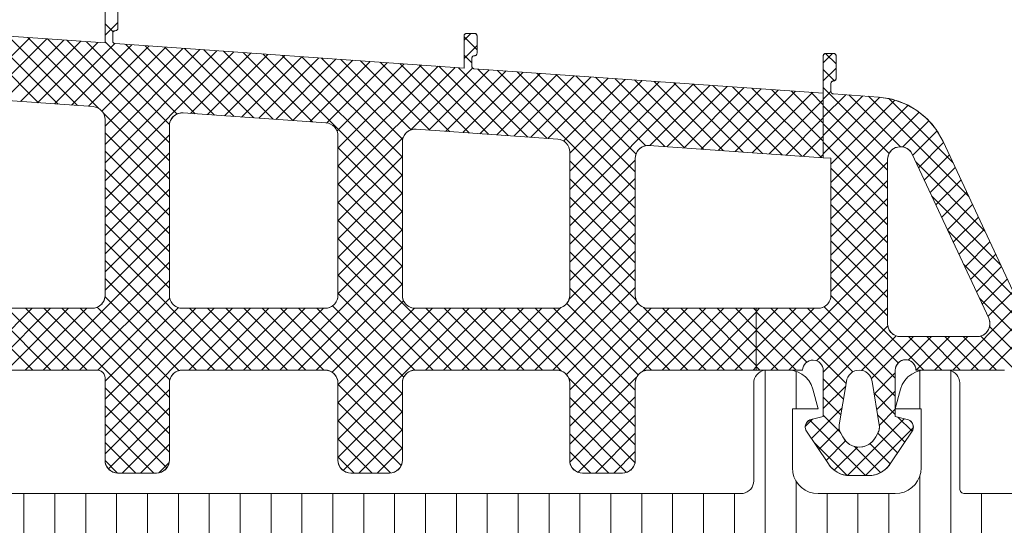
# Model space of a CAD drawing. Header units: metres. Extents: x 69 to 122.5, y -21.4 to -4.6.
# Tile 107 of 250: x 77.3626 to 77.4009, y -15.1731 to -15.1535. Entities that reach past the tile are written whole.
import ezdxf

# ---------------------------------------------------------------- set-up
doc = ezdxf.new("R2010")
doc.units = ezdxf.units.M
doc.header["$LTSCALE"] = 0.02
doc.layers.add('032_Metallarbeiten-Fenster', color=7, linetype='Continuous', lineweight=5)

msp = doc.modelspace()

# ---------------------------------------------------------------- linework, layer by layer
at = {"layer": '032_Metallarbeiten-Fenster', "color": 251, "linetype": 'Continuous', "lineweight": 9, "true_color": 0x555555}
for p, q in [((77.36595, -15.154108), (77.36645, -15.153608)), ((77.366266, -15.153977), (77.36595, -15.153661)), ((77.363365, -15.156733), (77.360671, -15.154039)), ((77.360683, -15.156546), (77.363026, -15.154203)), ((77.361344, -15.156592), (77.363687, -15.154249)), ((77.364125, -15.156786), (77.361431, -15.154092)), ((77.364886, -15.156839), (77.362191, -15.154145)), ((77.365708, -15.156955), (77.362951, -15.154198)), ((77.3799, -15.1543), (77.380166, -15.154034)), ((77.3804, -15.154676), (77.3799, -15.154176)), ((77.362005, -15.156638), (77.364348, -15.154296)), ((77.362666, -15.156684), (77.365008, -15.154342)), ((77.363327, -15.15673), (77.365669, -15.154388)), ((77.36845, -15.158989), (77.363712, -15.154251)), ((77.363988, -15.156777), (77.366331, -15.154433)), ((77.36845, -15.158282), (77.364472, -15.154304)), ((77.364649, -15.156823), (77.366991, -15.154481)), ((77.368454, -15.15758), (77.365232, -15.154358)), ((77.36531, -15.156869), (77.367652, -15.154527)), ((77.365829, -15.157057), (77.368313, -15.154573)), ((77.36875, -15.157169), (77.36595, -15.154368)), ((77.36595, -15.157643), (77.368974, -15.154619)), ((77.369447, -15.157158), (77.366753, -15.154464)), ((77.370208, -15.157212), (77.367513, -15.154517)), ((77.370968, -15.157265), (77.368273, -15.15457)), ((77.371728, -15.157318), (77.369034, -15.154623)), ((77.3799, -15.155007), (77.3804, -15.154507)), ((77.36595, -15.158351), (77.369635, -15.154665)), ((77.36595, -15.159058), (77.370296, -15.154712)), ((77.36595, -15.159765), (77.370956, -15.154758)), ((77.369275, -15.157146), (77.371617, -15.154804)), ((77.372488, -15.157371), (77.369794, -15.154677)), ((77.369936, -15.157193), (77.372278, -15.15485)), ((77.373249, -15.157424), (77.370554, -15.15473)), ((77.370597, -15.157239), (77.372939, -15.154896)), ((77.371258, -15.157285), (77.3736, -15.154943)), ((77.374009, -15.157477), (77.371314, -15.154783)), ((77.371919, -15.157331), (77.374261, -15.154989)), ((77.3775, -15.160261), (77.372075, -15.154836)), ((77.3775, -15.159554), (77.372835, -15.154889)), ((77.3775, -15.158847), (77.373595, -15.154942)), ((77.377511, -15.158151), (77.374355, -15.154996)), ((77.3802, -15.155183), (77.3799, -15.154883)), ((77.39385, -15.155175), (77.394209, -15.154815)), ((77.39435, -15.155225), (77.39394, -15.154816)), ((77.372579, -15.157377), (77.374922, -15.155035)), ((77.37324, -15.157424), (77.375583, -15.155081)), ((77.373901, -15.15747), (77.376244, -15.155128)), ((77.37456, -15.157518), (77.376904, -15.155174)), ((77.374962, -15.157824), (77.377565, -15.15522)), ((77.375, -15.158493), (77.378226, -15.155266)), ((77.375, -15.1592), (77.378887, -15.155312)), ((77.375, -15.159907), (77.379548, -15.155359)), ((77.377849, -15.157782), (77.375116, -15.155049)), ((77.37857, -15.157796), (77.375876, -15.155102)), ((77.379331, -15.15785), (77.376636, -15.155155)), ((77.380091, -15.157903), (77.377397, -15.155208)), ((77.377823, -15.157791), (77.380231, -15.155383)), ((77.380851, -15.157956), (77.378157, -15.155261)), ((77.381612, -15.158009), (77.378917, -15.155314)), ((77.382372, -15.158062), (77.379677, -15.155368)), ((77.39385, -15.155882), (77.39435, -15.155382)), ((77.378528, -15.157793), (77.38087, -15.155451)), ((77.379188, -15.15784), (77.381531, -15.155497)), ((77.379849, -15.157886), (77.382192, -15.155543)), ((77.383132, -15.158115), (77.380438, -15.155421)), ((77.38051, -15.157932), (77.382852, -15.15559)), ((77.381171, -15.157978), (77.383513, -15.155636)), ((77.38655, -15.160826), (77.381198, -15.155474)), ((77.381832, -15.158024), (77.384174, -15.155682)), ((77.38655, -15.160119), (77.381958, -15.155527)), ((77.382493, -15.158071), (77.384835, -15.155728)), ((77.38655, -15.159411), (77.382718, -15.15558)), ((77.383154, -15.158117), (77.385496, -15.155775)), ((77.386578, -15.158733), (77.383479, -15.155633)), ((77.386954, -15.158402), (77.384239, -15.155687)), ((77.387694, -15.158434), (77.384999, -15.15574)), ((77.39429, -15.155873), (77.39385, -15.155433)), ((77.38376, -15.158218), (77.386157, -15.155821)), ((77.384, -15.158685), (77.386818, -15.155867)), ((77.384, -15.159392), (77.387479, -15.155913)), ((77.384, -15.1601), (77.38814, -15.155959)), ((77.384, -15.160807), (77.388801, -15.156006)), ((77.388454, -15.158487), (77.385759, -15.155793)), ((77.389214, -15.158541), (77.38652, -15.155846)), ((77.387119, -15.158394), (77.389461, -15.156052)), ((77.389975, -15.158594), (77.38728, -15.155899)), ((77.38778, -15.15844), (77.390122, -15.156098)), ((77.390735, -15.158647), (77.38804, -15.155952)), ((77.388441, -15.158487), (77.390783, -15.156144)), ((77.391495, -15.1587), (77.388801, -15.156006)), ((77.392255, -15.158753), (77.389561, -15.156059)), ((77.393016, -15.158806), (77.390321, -15.156112)), ((77.396411, -15.158701), (77.39385, -15.15614)), ((77.389102, -15.158533), (77.391444, -15.15619)), ((77.389763, -15.158579), (77.392105, -15.156237)), ((77.390424, -15.158625), (77.392766, -15.156283)), ((77.393776, -15.15886), (77.391081, -15.156165)), ((77.391084, -15.158671), (77.393427, -15.156329)), ((77.39385, -15.158226), (77.391842, -15.156218)), ((77.39385, -15.157519), (77.392602, -15.156271)), ((77.39385, -15.156812), (77.393362, -15.156325)), ((77.39385, -15.156589), (77.39415, -15.156289)), ((77.39385, -15.157296), (77.394726, -15.15642)), ((77.39385, -15.158003), (77.395387, -15.156466)), ((77.39385, -15.15871), (77.396045, -15.156515)), ((77.396856, -15.158439), (77.394845, -15.156428)), ((77.399513, -15.160389), (77.395605, -15.156481)), ((77.391745, -15.158718), (77.39385, -15.156613)), ((77.39635, -15.159348), (77.39385, -15.156847)), ((77.39415, -15.159117), (77.396637, -15.15663)), ((77.39415, -15.159824), (77.397147, -15.156827)), ((77.398895, -15.159064), (77.396395, -15.156563)), ((77.36845, -15.159696), (77.365878, -15.157125)), ((77.39415, -15.160531), (77.39758, -15.157101)), ((77.392406, -15.158764), (77.39385, -15.157321)), ((77.39635, -15.160055), (77.39385, -15.157554)), ((77.396941, -15.158448), (77.397954, -15.157434)), ((77.36845, -15.160403), (77.36595, -15.157903)), ((77.36595, -15.160472), (77.36845, -15.157972)), ((77.393067, -15.15881), (77.39385, -15.158028)), ((77.397324, -15.158771), (77.398271, -15.157824)), ((77.375, -15.160614), (77.377534, -15.15808)), ((77.39635, -15.160762), (77.39385, -15.158261)), ((77.397549, -15.159253), (77.398527, -15.158275)), ((77.36845, -15.16111), (77.36595, -15.15861)), ((77.36595, -15.161179), (77.36845, -15.158679)), ((77.3775, -15.160968), (77.375, -15.158468)), ((77.375, -15.161321), (77.3775, -15.158821)), ((77.393728, -15.158856), (77.39385, -15.158735)), ((77.397774, -15.159736), (77.398752, -15.158757)), ((77.3775, -15.161675), (77.375, -15.159175)), ((77.384, -15.161514), (77.38655, -15.158964)), ((77.38655, -15.161533), (77.384, -15.158983)), ((77.39415, -15.161238), (77.39635, -15.159038)), ((77.400131, -15.161714), (77.397443, -15.159026)), ((77.36845, -15.161818), (77.36595, -15.159318)), ((77.36595, -15.161886), (77.36845, -15.159386)), ((77.375, -15.162028), (77.3775, -15.159528)), ((77.39635, -15.161469), (77.39415, -15.159269)), ((77.397999, -15.160218), (77.398977, -15.15924)), ((77.3775, -15.162382), (77.375, -15.159882)), ((77.384, -15.162221), (77.38655, -15.159671)), ((77.38655, -15.16224), (77.384, -15.15969)), ((77.39415, -15.161945), (77.39635, -15.159745)), ((77.39635, -15.162176), (77.39415, -15.159976)), ((77.398224, -15.1607), (77.399202, -15.159722)), ((77.36845, -15.162525), (77.36595, -15.160025)), ((77.36595, -15.162593), (77.36845, -15.160093)), ((77.375, -15.162736), (77.3775, -15.160236)), ((77.400749, -15.163039), (77.398061, -15.160351)), ((77.398449, -15.161182), (77.399427, -15.160204)), ((77.36845, -15.163232), (77.36595, -15.160732)), ((77.3775, -15.163089), (77.375, -15.160589)), ((77.384, -15.162928), (77.38655, -15.160378)), ((77.38655, -15.162947), (77.384, -15.160397)), ((77.39415, -15.162652), (77.39635, -15.160452)), ((77.39635, -15.162883), (77.39415, -15.160683)), ((77.398673, -15.161665), (77.399652, -15.160686)), ((77.36595, -15.1633), (77.36845, -15.1608)), ((77.375, -15.163443), (77.3775, -15.160943)), ((77.384, -15.163635), (77.38655, -15.161085)), ((77.38655, -15.163654), (77.384, -15.161104)), ((77.36845, -15.163939), (77.36595, -15.161439)), ((77.36595, -15.164007), (77.36845, -15.161507)), ((77.3775, -15.163796), (77.375, -15.161296)), ((77.39415, -15.163359), (77.39635, -15.161159)), ((77.39635, -15.16359), (77.39415, -15.16139)), ((77.398898, -15.162147), (77.399877, -15.161169)), ((77.375, -15.16415), (77.3775, -15.16165)), ((77.383973, -15.164369), (77.38655, -15.161792)), ((77.386584, -15.164396), (77.384, -15.161811)), ((77.39415, -15.164066), (77.39635, -15.161866)), ((77.401367, -15.164364), (77.398679, -15.161676)), ((77.399123, -15.162629), (77.400101, -15.161651)), ((77.363549, -15.167115), (77.36845, -15.162214)), ((77.370919, -15.167115), (77.36595, -15.162146)), ((77.380111, -15.167115), (77.375, -15.162004)), ((77.39635, -15.164297), (77.39415, -15.162097)), ((77.399348, -15.163111), (77.400326, -15.162133)), ((77.372741, -15.167115), (77.3775, -15.162357)), ((77.381934, -15.167115), (77.38655, -15.162499)), ((77.388596, -15.167115), (77.384, -15.162518)), ((77.391809, -15.167115), (77.39635, -15.162574)), ((77.399573, -15.163593), (77.400551, -15.162615)), ((77.364256, -15.167115), (77.36845, -15.162922)), ((77.370212, -15.167115), (77.36595, -15.162853)), ((77.379404, -15.167115), (77.375, -15.162711)), ((77.39635, -15.165004), (77.39415, -15.162804)), ((77.401984, -15.165689), (77.399297, -15.163001)), ((77.373448, -15.167115), (77.3775, -15.163064)), ((77.378697, -15.167115), (77.375, -15.163418)), ((77.382641, -15.167115), (77.38655, -15.163206)), ((77.387889, -15.167115), (77.384, -15.163225)), ((77.392516, -15.167115), (77.39635, -15.163281)), ((77.399798, -15.164076), (77.400776, -15.163097)), ((77.364963, -15.167115), (77.36845, -15.163629)), ((77.369505, -15.167115), (77.36595, -15.16356)), ((77.374155, -15.167115), (77.3775, -15.163771)), ((77.397754, -15.167115), (77.39415, -15.163511)), ((77.400023, -15.164558), (77.401001, -15.16358)), ((77.377991, -15.167116), (77.375, -15.164125)), ((77.383348, -15.167115), (77.38655, -15.163913)), ((77.387182, -15.167115), (77.384, -15.163932)), ((77.393584, -15.166754), (77.39635, -15.163988)), ((77.400248, -15.16504), (77.401226, -15.164062)), ((77.365668, -15.167117), (77.368462, -15.164323)), ((77.368817, -15.167135), (77.365945, -15.164263)), ((77.374778, -15.1672), (77.377549, -15.164428)), ((77.383878, -15.167292), (77.386653, -15.164517)), ((77.386662, -15.167302), (77.383887, -15.164527)), ((77.396765, -15.166834), (77.39415, -15.164218)), ((77.39888, -15.167115), (77.401451, -15.164544)), ((77.4043, -15.168711), (77.399915, -15.164326)), ((77.36125, -15.166586), (77.36312, -15.164715)), ((77.361428, -15.167115), (77.363828, -15.164715)), ((77.363848, -15.167115), (77.361448, -15.164715)), ((77.362135, -15.167115), (77.364535, -15.164715)), ((77.364555, -15.167115), (77.362155, -15.164715)), ((77.362842, -15.167115), (77.365242, -15.164715)), ((77.365262, -15.167115), (77.362862, -15.164715)), ((77.36845, -15.169596), (77.363569, -15.164715)), ((77.36845, -15.168889), (77.364276, -15.164715)), ((77.36845, -15.168181), (77.364983, -15.164715)), ((77.368467, -15.167492), (77.365648, -15.164673)), ((77.36595, -15.167543), (77.368802, -15.16469)), ((77.36595, -15.16825), (77.369484, -15.164715)), ((77.36595, -15.168957), (77.370192, -15.164715)), ((77.36595, -15.169664), (77.370899, -15.164715)), ((77.369206, -15.167115), (77.371606, -15.164715)), ((77.371626, -15.167115), (77.369226, -15.164715)), ((77.369913, -15.167115), (77.372313, -15.164715)), ((77.372333, -15.167115), (77.369933, -15.164715)), ((77.37062, -15.167115), (77.37302, -15.164715)), ((77.37304, -15.167115), (77.37064, -15.164715)), ((77.371327, -15.167115), (77.373727, -15.164715)), ((77.373747, -15.167115), (77.371347, -15.164715)), ((77.372034, -15.167115), (77.374434, -15.164715)), ((77.374454, -15.167115), (77.372054, -15.164715)), ((77.3775, -15.169453), (77.372761, -15.164715)), ((77.3775, -15.168746), (77.373468, -15.164715)), ((77.3775, -15.168039), (77.374176, -15.164715)), ((77.377556, -15.167389), (77.374789, -15.164621)), ((77.375, -15.167685), (77.377972, -15.164712)), ((77.375, -15.168392), (77.378677, -15.164715)), ((77.375, -15.1691), (77.379384, -15.164715)), ((77.375, -15.169807), (77.380091, -15.164715)), ((77.378398, -15.167115), (77.380798, -15.164715)), ((77.380818, -15.167115), (77.378418, -15.164715)), ((77.379105, -15.167115), (77.381505, -15.164715)), ((77.381525, -15.167115), (77.379125, -15.164715)), ((77.379812, -15.167115), (77.382212, -15.164715)), ((77.382232, -15.167115), (77.379832, -15.164715)), ((77.380519, -15.167115), (77.382919, -15.164715)), ((77.38294, -15.167115), (77.38054, -15.164715)), ((77.381227, -15.167115), (77.383653, -15.164689)), ((77.383682, -15.167151), (77.381247, -15.164715)), ((77.38655, -15.169311), (77.381954, -15.164715)), ((77.38655, -15.168604), (77.382661, -15.164715)), ((77.38655, -15.167897), (77.383368, -15.164715)), ((77.384, -15.167878), (77.387162, -15.164715)), ((77.384, -15.168585), (77.387869, -15.164715)), ((77.384, -15.169292), (77.388576, -15.164715)), ((77.386831, -15.167168), (77.389283, -15.164715)), ((77.389303, -15.167115), (77.386869, -15.16468)), ((77.38759, -15.167115), (77.38999, -15.164715)), ((77.390011, -15.167115), (77.387611, -15.164715)), ((77.388298, -15.167115), (77.390698, -15.164715)), ((77.390718, -15.167115), (77.388318, -15.164715)), ((77.389005, -15.167115), (77.39125, -15.16487)), ((77.39125, -15.16694), (77.389025, -15.164715)), ((77.39125, -15.166233), (77.389732, -15.164715)), ((77.39125, -15.165526), (77.390439, -15.164715)), ((77.39125, -15.164819), (77.391146, -15.164715)), ((77.39125, -15.164846), (77.39138, -15.164715)), ((77.39125, -15.165553), (77.392087, -15.164715)), ((77.39125, -15.16626), (77.392794, -15.164715)), ((77.39125, -15.166967), (77.393502, -15.164715)), ((77.393208, -15.166812), (77.39125, -15.164853)), ((77.394739, -15.167636), (77.391818, -15.164715)), ((77.394997, -15.167186), (77.392525, -15.164715)), ((77.39665, -15.168132), (77.393233, -15.164715)), ((77.39385, -15.167196), (77.39635, -15.164695)), ((77.39665, -15.167425), (77.393881, -15.164656)), ((77.363141, -15.167115), (77.36125, -15.165224)), ((77.399587, -15.167115), (77.401676, -15.165026)), ((77.389712, -15.167115), (77.39125, -15.165577)), ((77.392804, -15.167115), (77.39125, -15.165561)), ((77.39385, -15.167903), (77.396358, -15.165394)), ((77.400294, -15.167115), (77.4019, -15.165509)), ((77.404789, -15.169908), (77.400308, -15.165426)), ((77.395335, -15.167125), (77.396677, -15.165783)), ((77.395719, -15.167447), (77.397351, -15.165815)), ((77.397145, -15.166728), (77.398058, -15.165815)), ((77.398461, -15.167115), (77.397161, -15.165815)), ((77.397466, -15.167115), (77.398765, -15.165815)), ((77.399168, -15.167115), (77.397868, -15.165815)), ((77.398173, -15.167115), (77.399473, -15.165815)), ((77.399875, -15.167115), (77.398575, -15.165815)), ((77.400582, -15.167115), (77.399282, -15.165815)), ((77.40453, -15.170356), (77.399967, -15.165792)), ((77.390419, -15.167115), (77.39125, -15.166285)), ((77.392097, -15.167115), (77.39125, -15.166268)), ((77.391126, -15.167115), (77.39125, -15.166992)), ((77.39139, -15.167115), (77.39125, -15.166975)), ((77.3916, -15.173715), (77.3916, -15.16712)), ((77.3928, -15.168615), (77.3928, -15.167171)), ((77.395828, -15.168045), (77.39665, -15.167224)), ((77.3976, -15.168615), (77.3976, -15.167142)), ((77.3988, -15.175098), (77.3988, -15.16714)), ((77.38655, -15.170018), (77.383964, -15.167433)), ((77.384, -15.169999), (77.386602, -15.167396)), ((77.394638, -15.168242), (77.39385, -15.167453)), ((77.36845, -15.170303), (77.36595, -15.167803)), ((77.36595, -15.170371), (77.36845, -15.167871)), ((77.3775, -15.17016), (77.375, -15.16766)), ((77.375, -15.170514), (77.3775, -15.168014)), ((77.39385, -15.16861), (77.394723, -15.167737)), ((77.39665, -15.168839), (77.395823, -15.168013)), ((77.39593, -15.168651), (77.39665, -15.167931)), ((77.377453, -15.170821), (77.375, -15.168368)), ((77.386539, -15.170715), (77.384, -15.168175)), ((77.384008, -15.170698), (77.38655, -15.168156)), ((77.394537, -15.168848), (77.39385, -15.168161)), ((77.36835, -15.170911), (77.36595, -15.16851)), ((77.366079, -15.170949), (77.36845, -15.168578)), ((77.375204, -15.171016), (77.3775, -15.168721)), ((77.393393, -15.169774), (77.394581, -15.168586)), ((77.39603, -15.169258), (77.39665, -15.168638)), ((77.377036, -15.171111), (77.375, -15.169075)), ((77.386205, -15.171088), (77.384, -15.168882)), ((77.384329, -15.171083), (77.38655, -15.168863)), ((77.393152, -15.169308), (77.393433, -15.169026)), ((77.395489, -15.171215), (77.39333, -15.169055)), ((77.394513, -15.169531), (77.39385, -15.168868)), ((77.394787, -15.171208), (77.396989, -15.169006)), ((77.397015, -15.169911), (77.395965, -15.168862)), ((77.397298, -15.169488), (77.396752, -15.168942)), ((77.367848, -15.171115), (77.36595, -15.169217)), ((77.36662, -15.171115), (77.36845, -15.169286)), ((77.375812, -15.171115), (77.3775, -15.169428)), ((77.393676, -15.170198), (77.394472, -15.169401)), ((77.395487, -15.171215), (77.397347, -15.169355)), ((77.367141, -15.171115), (77.36595, -15.169924)), ((77.376333, -15.171115), (77.375, -15.169782)), ((77.385525, -15.171115), (77.384, -15.169589)), ((77.385005, -15.171115), (77.38655, -15.16957)), ((77.394775, -15.171207), (77.393495, -15.169928)), ((77.393959, -15.170621), (77.394716, -15.169865)), ((77.396731, -15.170335), (77.395966, -15.16957)), ((77.367327, -15.171115), (77.36845, -15.169993)), ((77.376519, -15.171115), (77.3775, -15.170135)), ((77.384818, -15.171115), (77.384, -15.170296)), ((77.385712, -15.171115), (77.38655, -15.170277)), ((77.394279, -15.171008), (77.395185, -15.170103)), ((77.396079, -15.171097), (77.395068, -15.170086)), ((77.396448, -15.170759), (77.395662, -15.169973)), ((77.366432, -15.171113), (77.365951, -15.170633)), ((77.375626, -15.171115), (77.375, -15.170489)), ((77.368043, -15.171106), (77.36844, -15.170709)), ((77.3928, -15.173715), (77.3928, -15.171438)), ((77.3976, -15.173868), (77.3976, -15.171219)), ((77.3628, -15.173715), (77.3628, -15.171915)), ((77.364, -15.173715), (77.364, -15.171915)), ((77.3652, -15.173715), (77.3652, -15.171915)), ((77.3664, -15.173715), (77.3664, -15.171915)), ((77.3676, -15.173715), (77.3676, -15.171915)), ((77.3688, -15.173715), (77.3688, -15.171915)), ((77.37, -15.173715), (77.37, -15.171915)), ((77.3712, -15.173715), (77.3712, -15.171915)), ((77.3724, -15.173715), (77.3724, -15.171915)), ((77.3736, -15.173715), (77.3736, -15.171915)), ((77.3748, -15.173715), (77.3748, -15.171915)), ((77.376, -15.173715), (77.376, -15.171915)), ((77.3772, -15.173715), (77.3772, -15.171915)), ((77.3784, -15.173715), (77.3784, -15.171915)), ((77.3796, -15.173715), (77.3796, -15.171915)), ((77.3808, -15.173715), (77.3808, -15.171915)), ((77.382, -15.173715), (77.382, -15.171915)), ((77.3832, -15.173715), (77.3832, -15.171915)), ((77.3844, -15.173715), (77.3844, -15.171915)), ((77.3856, -15.173715), (77.3856, -15.171915)), ((77.3868, -15.173715), (77.3868, -15.171915)), ((77.388, -15.173715), (77.388, -15.171915)), ((77.3892, -15.173715), (77.3892, -15.171915)), ((77.3904, -15.173715), (77.3904, -15.171915)), ((77.394, -15.173715), (77.394, -15.171915)), ((77.3952, -15.173715), (77.3952, -15.171915)), ((77.3964, -15.173715), (77.3964, -15.171915)), ((77.4, -15.192739), (77.4, -15.171915))]:
    msp.add_line(p, q, dxfattribs=at)
at = {"layer": '032_Metallarbeiten-Fenster', "linetype": 'Continuous', "lineweight": 13}
for points in [[(77.36595, -15.151835), (77.36595, -15.154408), (77.35865, -15.153897)], [(77.36125, -15.167115), (77.36565, -15.167115), (77.365708, -15.167121), (77.365764, -15.167138), (77.365816, -15.167166), (77.365862, -15.167203), (77.365899, -15.167248), (77.365927, -15.1673), (77.365944, -15.167357), (77.36595, -15.167415), (77.36595, -15.170615), (77.365959, -15.170713), (77.365988, -15.170806), (77.366034, -15.170893), (77.366096, -15.170969), (77.366172, -15.171031), (77.366258, -15.171077), (77.366352, -15.171106), (77.36645, -15.171115), (77.36795, -15.171115), (77.368047, -15.171106), (77.368141, -15.171077), (77.368227, -15.171031), (77.368303, -15.170969), (77.368365, -15.170893), (77.368411, -15.170806), (77.36844, -15.170713), (77.36845, -15.170615), (77.36845, -15.167615), (77.368459, -15.167518), (77.368488, -15.167424), (77.368534, -15.167337), (77.368596, -15.167262), (77.368672, -15.167199), (77.368758, -15.167153), (77.368852, -15.167125), (77.36895, -15.167115), (77.3745, -15.167115), (77.374597, -15.167125), (77.374691, -15.167153), (77.374777, -15.167199), (77.374853, -15.167262), (77.374915, -15.167337), (77.374961, -15.167424), (77.37499, -15.167518), (77.375, -15.167615), (77.375, -15.170615), (77.375009, -15.170713), (77.375038, -15.170806), (77.375084, -15.170893), (77.375146, -15.170969), (77.375222, -15.171031), (77.375308, -15.171077), (77.375402, -15.171106), (77.3755, -15.171115), (77.377, -15.171115), (77.377097, -15.171106), (77.377191, -15.171077), (77.377277, -15.171031), (77.377353, -15.170969), (77.377415, -15.170893), (77.377461, -15.170806), (77.37749, -15.170713), (77.3775, -15.170615), (77.3775, -15.167615), (77.377509, -15.167518), (77.377538, -15.167424), (77.377584, -15.167337), (77.377646, -15.167262), (77.377722, -15.167199), (77.377808, -15.167153), (77.377902, -15.167125), (77.378, -15.167115), (77.3835, -15.167115), (77.383597, -15.167125), (77.383691, -15.167153), (77.383777, -15.167199), (77.383853, -15.167262), (77.383915, -15.167337), (77.383961, -15.167424), (77.38399, -15.167518), (77.384, -15.167615), (77.384, -15.170615), (77.384009, -15.170713), (77.384038, -15.170806), (77.384084, -15.170893), (77.384146, -15.170969), (77.384222, -15.171031), (77.384308, -15.171077), (77.384402, -15.171106), (77.3845, -15.171115), (77.38605, -15.171115), (77.386147, -15.171106), (77.386241, -15.171077), (77.386327, -15.171031), (77.386403, -15.170969), (77.386465, -15.170893), (77.386511, -15.170806), (77.38654, -15.170713), (77.38655, -15.170615), (77.38655, -15.167615), (77.386559, -15.167518), (77.386588, -15.167424), (77.386634, -15.167337), (77.386696, -15.167262), (77.386772, -15.167199), (77.386858, -15.167153), (77.386952, -15.167125), (77.38705, -15.167115), (77.39125, -15.167115), (77.39125, -15.164715), (77.38705, -15.164715), (77.386952, -15.164706), (77.386858, -15.164677), (77.386772, -15.164631), (77.386696, -15.164569), (77.386634, -15.164493), (77.386588, -15.164406), (77.386559, -15.164313), (77.38655, -15.164215), (77.38655, -15.15889), (77.38656, -15.158789), (77.386591, -15.158691), (77.386641, -15.158602), (77.386709, -15.158525), (77.38679, -15.158463), (77.386883, -15.158419), (77.386982, -15.158395), (77.387084, -15.158392), (77.39385, -15.158865), (77.39385, -15.156359), (77.380295, -15.155411), (77.380276, -15.155408), (77.380258, -15.155402), (77.380242, -15.155393), (77.380227, -15.15538), (77.380216, -15.155365), (77.380207, -15.155348), (77.380202, -15.15533), (77.3802, -15.155311), (77.3802, -15.155007), (77.380202, -15.154987), (77.380207, -15.154968), (77.380217, -15.154951), (77.380229, -15.154936), (77.380244, -15.154924), (77.380261, -15.154914), (77.38028, -15.154909), (77.3803, -15.154907), (77.380319, -15.154905), (77.380338, -15.154899), (77.380355, -15.15489), (77.38037, -15.154877), (77.380383, -15.154862), (77.380392, -15.154845), (77.380398, -15.154826), (77.3804, -15.154807), (77.3804, -15.154134), (77.380398, -15.154115), (77.380392, -15.154096), (77.380383, -15.154078), (77.38037, -15.154063), (77.380355, -15.154051), (77.380338, -15.154042), (77.380319, -15.154036), (77.3803, -15.154034), (77.38, -15.154034), (77.37998, -15.154036), (77.379961, -15.154042), (77.379944, -15.154051), (77.379929, -15.154063), (77.379916, -15.154078), (77.379907, -15.154096), (77.379901, -15.154115), (77.3799, -15.154134), (77.3799, -15.155383), (77.366345, -15.154435), (77.366326, -15.154433), (77.366308, -15.154427), (77.366292, -15.154417), (77.366277, -15.154405), (77.366266, -15.15439), (77.366257, -15.154373), (77.366252, -15.154354), (77.36625, -15.154335), (77.36625, -15.154031), (77.366252, -15.154012), (77.366257, -15.153993), (77.366267, -15.153976), (77.366279, -15.153961), (77.366294, -15.153948), (77.366311, -15.153939), (77.36633, -15.153933), (77.36635, -15.153931), (77.366369, -15.153929), (77.366388, -15.153924), (77.366405, -15.153914), (77.36642, -15.153902), (77.366433, -15.153887), (77.366442, -15.15387), (77.366448, -15.153851), (77.36645, -15.153831), (77.36645, -15.151835)], [(77.402562, -15.166926), (77.398508, -15.158234), (77.398316, -15.157884), (77.398079, -15.157563), (77.397801, -15.157277), (77.397488, -15.157029), (77.397145, -15.156826), (77.396778, -15.156669), (77.396394, -15.156563), (77.395998, -15.156509), (77.394245, -15.156386), (77.394226, -15.156384), (77.394208, -15.156378), (77.394192, -15.156368), (77.394177, -15.156356), (77.394166, -15.156341), (77.394157, -15.156324), (77.394152, -15.156305), (77.39415, -15.156286), (77.39415, -15.155982), (77.394152, -15.155963), (77.394157, -15.155944), (77.394167, -15.155927), (77.394179, -15.155911), (77.394194, -15.155899), (77.394211, -15.15589), (77.39423, -15.155884), (77.39425, -15.155882), (77.394269, -15.15588), (77.394288, -15.155875), (77.394305, -15.155865), (77.39432, -15.155853), (77.394333, -15.155838), (77.394342, -15.155821), (77.394348, -15.155802), (77.39435, -15.155782), (77.39435, -15.154915), (77.394348, -15.154896), (77.394342, -15.154877), (77.394333, -15.15486), (77.39432, -15.154844), (77.394305, -15.154832), (77.394288, -15.154823), (77.394269, -15.154817), (77.39425, -15.154815), (77.39395, -15.154815), (77.39393, -15.154817), (77.393911, -15.154823), (77.393894, -15.154832), (77.393879, -15.154844), (77.393866, -15.15486), (77.393857, -15.154877), (77.393851, -15.154896), (77.39385, -15.154915), (77.39385, -15.158865), (77.39415, -15.158886), (77.39415, -15.164215), (77.394141, -15.164313), (77.394112, -15.164406), (77.394066, -15.164493), (77.394004, -15.164569), (77.393928, -15.164631), (77.393842, -15.164677), (77.393748, -15.164706), (77.39365, -15.164715), (77.39125, -15.164715), (77.39125, -15.167115), (77.39305, -15.167115), (77.39306, -15.167038), (77.393085, -15.166965), (77.393123, -15.166898), (77.393174, -15.166839), (77.393235, -15.166791), (77.393305, -15.166756), (77.393379, -15.166735), (77.393457, -15.166729), (77.393534, -15.166738), (77.393607, -15.166762), (77.393675, -15.166799), (77.393735, -15.166849), (77.393784, -15.166909), (77.39382, -15.166978), (77.393842, -15.167052), (77.39385, -15.167129), (77.39385, -15.168915), (77.393335, -15.169053), (77.393283, -15.16908), (77.393237, -15.169118), (77.3932, -15.169163), (77.393172, -15.169215), (77.393155, -15.169271), (77.393149, -15.16933), (77.393155, -15.169388), (77.393172, -15.169445), (77.394022, -15.170715), (77.394094, -15.170823), (77.39418, -15.170922), (77.394279, -15.171008), (77.394387, -15.171081), (77.394505, -15.171139), (77.394629, -15.171181), (77.394757, -15.171206), (77.394888, -15.171215), (77.395612, -15.171215), (77.395742, -15.171206), (77.395871, -15.17118), (77.395994, -15.171138), (77.396112, -15.171081), (77.39622, -15.171008), (77.396319, -15.170922), (77.396405, -15.170823), (77.396478, -15.170715), (77.397327, -15.169445), (77.397344, -15.169388), (77.39735, -15.16933), (77.397344, -15.169271), (77.397327, -15.169215), (77.397299, -15.169163), (77.397262, -15.169118), (77.397216, -15.16908), (77.397164, -15.169053), (77.39665, -15.168915), (77.39665, -15.167115), (77.396657, -15.167037), (77.39668, -15.166962), (77.396717, -15.166893), (77.396767, -15.166832), (77.396827, -15.166783), (77.396896, -15.166746), (77.396971, -15.166723), (77.39705, -15.166715), (77.397128, -15.166723), (77.397203, -15.166746), (77.397272, -15.166783), (77.397332, -15.166832), (77.397382, -15.166893), (77.397419, -15.166962), (77.397442, -15.167037), (77.39745, -15.167115), (77.400897, -15.167115)], [(77.35865, -15.156403), (77.365484, -15.156881), (77.365577, -15.156897), (77.365665, -15.156929), (77.365745, -15.156977), (77.365815, -15.157039), (77.365872, -15.157113), (77.365915, -15.157197), (77.365941, -15.157287), (77.36595, -15.15738), (77.36595, -15.164215), (77.36594, -15.164313), (77.365911, -15.164406), (77.365865, -15.164493), (77.365803, -15.164569), (77.365727, -15.164631), (77.365641, -15.164677), (77.365547, -15.164706), (77.36545, -15.164715), (77.36125, -15.164715)], [(77.40115, -15.171915), (77.39935, -15.171915), (77.39935, -15.171915), (77.399311, -15.171911), (77.399274, -15.1719), (77.399239, -15.171881), (77.399209, -15.171857), (77.399184, -15.171826), (77.399165, -15.171792), (77.399154, -15.171754), (77.39915, -15.171715), (77.39915, -15.167615), (77.39915, -15.167615), (77.399143, -15.167528), (77.39912, -15.167444), (77.399083, -15.167365), (77.399033, -15.167294), (77.398972, -15.167232), (77.3989, -15.167182), (77.398821, -15.167145), (77.398737, -15.167123), (77.39865, -15.167115), (77.397819, -15.167115), (77.397819, -15.167115), (77.397633, -15.167133), (77.397454, -15.167184), (77.397287, -15.167268), (77.397139, -15.167382), (77.397015, -15.167521), (77.396918, -15.167681), (77.396853, -15.167856), (77.39665, -15.168615), (77.39765, -15.168615), (77.39765, -15.170915), (77.39765, -15.170915), (77.397635, -15.171089), (77.39759, -15.171257), (77.397516, -15.171415), (77.397416, -15.171558), (77.397293, -15.171681), (77.39715, -15.171781), (77.396992, -15.171855), (77.396824, -15.1719), (77.39665, -15.171915), (77.39365, -15.171915), (77.39365, -15.171915), (77.393476, -15.1719), (77.393308, -15.171855), (77.39315, -15.171781), (77.393007, -15.171681), (77.392884, -15.171558), (77.392784, -15.171415), (77.39271, -15.171257), (77.392665, -15.171089), (77.39265, -15.170915), (77.39265, -15.168615), (77.39365, -15.168615), (77.393447, -15.167856), (77.393447, -15.167856), (77.393382, -15.167681), (77.393285, -15.167521), (77.393161, -15.167382), (77.393013, -15.167268), (77.392846, -15.167184), (77.392667, -15.167133), (77.392481, -15.167115), (77.39165, -15.167115), (77.39165, -15.167115), (77.391563, -15.167123), (77.391479, -15.167145), (77.3914, -15.167182), (77.391329, -15.167232), (77.391267, -15.167294), (77.391217, -15.167365), (77.39118, -15.167444), (77.391158, -15.167528), (77.39115, -15.167615), (77.39115, -15.171415), (77.39115, -15.171415), (77.391143, -15.171502), (77.39112, -15.171586), (77.391083, -15.171665), (77.391033, -15.171737), (77.390972, -15.171798), (77.3909, -15.171848), (77.390821, -15.171885), (77.390737, -15.171908), (77.39065, -15.171915), (77.36165, -15.171915)]]:
    msp.add_lwpolyline(points, dxfattribs=at)
at = {"layer": '032_Metallarbeiten-Fenster', "lineweight": 13}
for points in [[(77.35865, -15.153897), (77.36595, -15.154408), (77.36595, -15.151835)], [(77.36645, -15.151835), (77.36645, -15.153831), (77.36645, -15.153831), (77.366448, -15.153849), (77.366444, -15.153865), (77.366436, -15.153881), (77.366426, -15.153895), (77.366414, -15.153908), (77.3664, -15.153918), (77.366384, -15.153925), (77.366367, -15.15393), (77.36635, -15.153931), (77.36635, -15.153931), (77.366332, -15.153933), (77.366316, -15.153937), (77.3663, -15.153945), (77.366285, -15.153955), (77.366273, -15.153967), (77.366263, -15.153981), (77.366256, -15.153997), (77.366251, -15.154014), (77.36625, -15.154031), (77.36625, -15.154335), (77.36625, -15.154335), (77.366252, -15.154354), (77.366257, -15.154373), (77.366266, -15.15439), (77.366277, -15.154405), (77.366292, -15.154417), (77.366308, -15.154427), (77.366326, -15.154433), (77.366345, -15.154435), (77.3799, -15.155383), (77.3799, -15.154134), (77.3799, -15.154134), (77.379901, -15.154117), (77.379906, -15.1541), (77.379913, -15.154084), (77.379923, -15.15407), (77.379935, -15.154057), (77.37995, -15.154047), (77.379965, -15.15404), (77.379982, -15.154036), (77.38, -15.154034), (77.3803, -15.154034), (77.3803, -15.154034), (77.380317, -15.154036), (77.380334, -15.15404), (77.38035, -15.154047), (77.380364, -15.154057), (77.380376, -15.15407), (77.380386, -15.154084), (77.380393, -15.1541), (77.380398, -15.154117), (77.3804, -15.154134), (77.3804, -15.154807), (77.3804, -15.154807), (77.380398, -15.154824), (77.380394, -15.154841), (77.380386, -15.154857), (77.380376, -15.154871), (77.380364, -15.154883), (77.38035, -15.154893), (77.380334, -15.154901), (77.380317, -15.154905), (77.3803, -15.154907), (77.3803, -15.154907), (77.38028, -15.154909), (77.380261, -15.154914), (77.380244, -15.154924), (77.380229, -15.154936), (77.380217, -15.154951), (77.380207, -15.154968), (77.380202, -15.154987), (77.3802, -15.155007), (77.3802, -15.155311), (77.3802, -15.155311), (77.380202, -15.15533), (77.380207, -15.155348), (77.380216, -15.155365), (77.380227, -15.15538), (77.380242, -15.155393), (77.380258, -15.155402), (77.380276, -15.155408), (77.380295, -15.155411), (77.39385, -15.156359), (77.39385, -15.158865), (77.387084, -15.158392), (77.387084, -15.158392), (77.386993, -15.158394), (77.386904, -15.158412), (77.38682, -15.158446), (77.386743, -15.158495), (77.386677, -15.158557), (77.386622, -15.15863), (77.386582, -15.158712), (77.386558, -15.1588), (77.38655, -15.15889), (77.38655, -15.164215), (77.38655, -15.164215), (77.386557, -15.164302), (77.38658, -15.164386), (77.386617, -15.164465), (77.386666, -15.164537), (77.386728, -15.164598), (77.3868, -15.164648), (77.386879, -15.164685), (77.386963, -15.164708), (77.38705, -15.164715), (77.39125, -15.164715), (77.39125, -15.167115), (77.38705, -15.167115), (77.38705, -15.167115), (77.386963, -15.167123), (77.386879, -15.167145), (77.3868, -15.167182), (77.386728, -15.167232), (77.386666, -15.167294), (77.386617, -15.167365), (77.38658, -15.167444), (77.386557, -15.167528), (77.38655, -15.167615), (77.38655, -15.170615), (77.38655, -15.170615), (77.386542, -15.170702), (77.386519, -15.170786), (77.386483, -15.170865), (77.386433, -15.170937), (77.386371, -15.170998), (77.3863, -15.171048), (77.386221, -15.171085), (77.386136, -15.171108), (77.38605, -15.171115), (77.3845, -15.171115), (77.3845, -15.171115), (77.384413, -15.171108), (77.384329, -15.171085), (77.38425, -15.171048), (77.384178, -15.170998), (77.384116, -15.170937), (77.384067, -15.170865), (77.38403, -15.170786), (77.384007, -15.170702), (77.384, -15.170615), (77.384, -15.167615), (77.384, -15.167615), (77.383992, -15.167528), (77.383969, -15.167444), (77.383933, -15.167365), (77.383883, -15.167294), (77.383821, -15.167232), (77.38375, -15.167182), (77.383671, -15.167145), (77.383586, -15.167123), (77.3835, -15.167115), (77.378, -15.167115), (77.378, -15.167115), (77.377913, -15.167123), (77.377829, -15.167145), (77.37775, -15.167182), (77.377678, -15.167232), (77.377616, -15.167294), (77.377567, -15.167365), (77.37753, -15.167444), (77.377507, -15.167528), (77.3775, -15.167615), (77.3775, -15.170615), (77.3775, -15.170615), (77.377492, -15.170702), (77.377469, -15.170786), (77.377433, -15.170865), (77.377383, -15.170937), (77.377321, -15.170998), (77.37725, -15.171048), (77.377171, -15.171085), (77.377086, -15.171108), (77.377, -15.171115), (77.3755, -15.171115), (77.3755, -15.171115), (77.375413, -15.171108), (77.375329, -15.171085), (77.37525, -15.171048), (77.375178, -15.170998), (77.375116, -15.170937), (77.375067, -15.170865), (77.37503, -15.170786), (77.375007, -15.170702), (77.375, -15.170615), (77.375, -15.167615), (77.374992, -15.167528), (77.374969, -15.167444), (77.374933, -15.167365), (77.374883, -15.167294), (77.374821, -15.167232), (77.37475, -15.167182), (77.374671, -15.167145), (77.374586, -15.167123), (77.3745, -15.167115), (77.36895, -15.167115), (77.36895, -15.167115), (77.368863, -15.167123), (77.368779, -15.167145), (77.3687, -15.167182), (77.368628, -15.167232), (77.368567, -15.167294), (77.368517, -15.167365), (77.36848, -15.167444), (77.368457, -15.167528), (77.36845, -15.167615), (77.36845, -15.170615), (77.36845, -15.170615), (77.368442, -15.170702), (77.368419, -15.170786), (77.368383, -15.170865), (77.368333, -15.170937), (77.368271, -15.170998), (77.3682, -15.171048), (77.368121, -15.171085), (77.368036, -15.171108), (77.36795, -15.171115), (77.36645, -15.171115), (77.36645, -15.171115), (77.366363, -15.171108), (77.366279, -15.171085), (77.3662, -15.171048), (77.366128, -15.170998), (77.366067, -15.170937), (77.366017, -15.170865), (77.36598, -15.170786), (77.365957, -15.170702), (77.36595, -15.170615), (77.36595, -15.167415), (77.36595, -15.167415), (77.365945, -15.167363), (77.365931, -15.167313), (77.365909, -15.167265), (77.365879, -15.167222), (77.365842, -15.167185), (77.3658, -15.167155), (77.365752, -15.167133), (77.365702, -15.16712), (77.36565, -15.167115), (77.36125, -15.167115)], [(77.402562, -15.166926), (77.398508, -15.158234), (77.398508, -15.158234), (77.398242, -15.157774), (77.397898, -15.157368), (77.397488, -15.157029), (77.397025, -15.156768), (77.396523, -15.156593), (77.395998, -15.156509), (77.394245, -15.156386), (77.394245, -15.156386), (77.394226, -15.156384), (77.394208, -15.156378), (77.394192, -15.156368), (77.394177, -15.156356), (77.394166, -15.156341), (77.394157, -15.156324), (77.394152, -15.156305), (77.39415, -15.156286), (77.39415, -15.155982), (77.39415, -15.155982), (77.394151, -15.155965), (77.394156, -15.155948), (77.394163, -15.155932), (77.394173, -15.155918), (77.394185, -15.155906), (77.3942, -15.155896), (77.394216, -15.155888), (77.394232, -15.155884), (77.39425, -15.155882), (77.39425, -15.155882), (77.394267, -15.155881), (77.394284, -15.155876), (77.3943, -15.155869), (77.394314, -15.155859), (77.394326, -15.155846), (77.394336, -15.155832), (77.394344, -15.155816), (77.394348, -15.1558), (77.39435, -15.155782), (77.39435, -15.154915), (77.39435, -15.154915), (77.394348, -15.154898), (77.394343, -15.154881), (77.394336, -15.154865), (77.394326, -15.154851), (77.394314, -15.154839), (77.3943, -15.154829), (77.394284, -15.154821), (77.394267, -15.154817), (77.39425, -15.154815), (77.39395, -15.154815), (77.39395, -15.154815), (77.393932, -15.154817), (77.393915, -15.154821), (77.3939, -15.154829), (77.393885, -15.154839), (77.393873, -15.154851), (77.393863, -15.154865), (77.393856, -15.154881), (77.393851, -15.154898), (77.39385, -15.154915), (77.39385, -15.158865), (77.39415, -15.158886), (77.39415, -15.164215), (77.39415, -15.164215), (77.394143, -15.164302), (77.39412, -15.164386), (77.394083, -15.164465), (77.394033, -15.164537), (77.393972, -15.164598), (77.3939, -15.164648), (77.393821, -15.164685), (77.393737, -15.164708), (77.39365, -15.164715), (77.39125, -15.164715), (77.39125, -15.167115), (77.39305, -15.167115), (77.39305, -15.167115), (77.39306, -15.167038), (77.393085, -15.166965), (77.393123, -15.166898), (77.393174, -15.166839), (77.393235, -15.166791), (77.393305, -15.166756), (77.393379, -15.166735), (77.393457, -15.166729), (77.393457, -15.166729), (77.393534, -15.166738), (77.393607, -15.166762), (77.393675, -15.166799), (77.393735, -15.166849), (77.393784, -15.166909), (77.39382, -15.166978), (77.393842, -15.167052), (77.39385, -15.167129), (77.39385, -15.168915), (77.393335, -15.169053), (77.393335, -15.169053), (77.393288, -15.169077), (77.393247, -15.169109), (77.393212, -15.169147), (77.393183, -15.169191), (77.393163, -15.169239), (77.393152, -15.169291), (77.39315, -15.169343), (77.393157, -15.169395), (77.393172, -15.169445), (77.394022, -15.170715), (77.394022, -15.170715), (77.394121, -15.170857), (77.394245, -15.170981), (77.394387, -15.171081), (77.394545, -15.171154), (77.394714, -15.171199), (77.394888, -15.171215), (77.395612, -15.171215), (77.395612, -15.171215), (77.395785, -15.171199), (77.395954, -15.171154), (77.396112, -15.171081), (77.396254, -15.170981), (77.396378, -15.170857), (77.396478, -15.170715), (77.397327, -15.169445), (77.397327, -15.169445), (77.397342, -15.169395), (77.397349, -15.169343), (77.397347, -15.169291), (77.397336, -15.169239), (77.397316, -15.169191), (77.397288, -15.169147), (77.397252, -15.169109), (77.397211, -15.169077), (77.397164, -15.169053), (77.39665, -15.168915), (77.39665, -15.167115), (77.39665, -15.167115), (77.396656, -15.167046), (77.396674, -15.166978), (77.396703, -15.166915), (77.396743, -15.166858), (77.396792, -15.166809), (77.39685, -15.166769), (77.396913, -15.166739), (77.39698, -15.166721), (77.39705, -15.166715), (77.39705, -15.166715), (77.397119, -15.166721), (77.397186, -15.166739), (77.39725, -15.166769), (77.397307, -15.166809), (77.397356, -15.166858), (77.397396, -15.166915), (77.397425, -15.166978), (77.397443, -15.167046), (77.39745, -15.167115), (77.400897, -15.167115)], [(77.36125, -15.164715), (77.36545, -15.164715), (77.36545, -15.164715), (77.365536, -15.164708), (77.365621, -15.164685), (77.3657, -15.164648), (77.365771, -15.164598), (77.365833, -15.164537), (77.365883, -15.164465), (77.365919, -15.164386), (77.365942, -15.164302), (77.36595, -15.164215), (77.36595, -15.15738), (77.36595, -15.15738), (77.365941, -15.157287), (77.365915, -15.157197), (77.365872, -15.157113), (77.365815, -15.157039), (77.365745, -15.156977), (77.365665, -15.156929), (77.365577, -15.156897), (77.365484, -15.156881), (77.35865, -15.156403)], [(77.40119, -15.171915), (77.39935, -15.171915), (77.39935, -15.171915), (77.399311, -15.171911), (77.399274, -15.1719), (77.399239, -15.171881), (77.399209, -15.171857), (77.399184, -15.171826), (77.399165, -15.171792), (77.399154, -15.171754), (77.39915, -15.171715), (77.39915, -15.167615), (77.39915, -15.167615), (77.399143, -15.167528), (77.39912, -15.167444), (77.399083, -15.167365), (77.399033, -15.167294), (77.398972, -15.167232), (77.3989, -15.167182), (77.398821, -15.167145), (77.398737, -15.167123), (77.39865, -15.167115), (77.397819, -15.167115), (77.397819, -15.167115), (77.397633, -15.167133), (77.397454, -15.167184), (77.397287, -15.167268), (77.397139, -15.167382), (77.397015, -15.167521), (77.396918, -15.167681), (77.396853, -15.167856), (77.39665, -15.168615), (77.39765, -15.168615), (77.39765, -15.170915), (77.39765, -15.170915), (77.397635, -15.171089), (77.39759, -15.171257), (77.397516, -15.171415), (77.397416, -15.171558), (77.397293, -15.171681), (77.39715, -15.171781), (77.396992, -15.171855), (77.396824, -15.1719), (77.39665, -15.171915), (77.39365, -15.171915), (77.39365, -15.171915), (77.393476, -15.1719), (77.393308, -15.171855), (77.39315, -15.171781), (77.393007, -15.171681), (77.392884, -15.171558), (77.392784, -15.171415), (77.39271, -15.171257), (77.392665, -15.171089), (77.39265, -15.170915), (77.39265, -15.168615), (77.39365, -15.168615), (77.393447, -15.167856), (77.393447, -15.167856), (77.393382, -15.167681), (77.393285, -15.167521), (77.393161, -15.167382), (77.393013, -15.167268), (77.392846, -15.167184), (77.392667, -15.167133), (77.392481, -15.167115), (77.39165, -15.167115), (77.39165, -15.167115), (77.391563, -15.167123), (77.391479, -15.167145), (77.3914, -15.167182), (77.391329, -15.167232), (77.391267, -15.167294), (77.391217, -15.167365), (77.39118, -15.167444), (77.391158, -15.167528), (77.39115, -15.167615), (77.39115, -15.171415), (77.39115, -15.171415), (77.391143, -15.171502), (77.39112, -15.171586), (77.391083, -15.171665), (77.391033, -15.171737), (77.390972, -15.171798), (77.3909, -15.171848), (77.390821, -15.171885), (77.390737, -15.171908), (77.39065, -15.171915), (77.36165, -15.171915)]]:
    msp.add_lwpolyline(points, dxfattribs=at)
at = {"layer": '032_Metallarbeiten-Fenster', "linetype": 'Continuous', "lineweight": 13}
for points in [[(77.368984, -15.157126), (77.374534, -15.157514), (77.374627, -15.157529), (77.374715, -15.157562), (77.374795, -15.15761), (77.374865, -15.157672), (77.374922, -15.157746), (77.374965, -15.15783), (77.374991, -15.15792), (77.375, -15.158013), (77.375, -15.164215), (77.37499, -15.164313), (77.374961, -15.164406), (77.374915, -15.164493), (77.374853, -15.164569), (77.374777, -15.164631), (77.374691, -15.164677), (77.374597, -15.164706), (77.3745, -15.164715), (77.36895, -15.164715), (77.368852, -15.164706), (77.368758, -15.164677), (77.368672, -15.164631), (77.368596, -15.164569), (77.368534, -15.164493), (77.368488, -15.164406), (77.368459, -15.164313), (77.36845, -15.164215), (77.36845, -15.157625), (77.36846, -15.157523), (77.368491, -15.157425), (77.368541, -15.157336), (77.368609, -15.157259), (77.36869, -15.157197), (77.368783, -15.157153), (77.368882, -15.157129)], [(77.378034, -15.157759), (77.383534, -15.158143), (77.383627, -15.158159), (77.383715, -15.158191), (77.383795, -15.158239), (77.383865, -15.158301), (77.383922, -15.158375), (77.383965, -15.158459), (77.383991, -15.158549), (77.384, -15.158642), (77.384, -15.164215), (77.38399, -15.164313), (77.383961, -15.164406), (77.383915, -15.164493), (77.383853, -15.164569), (77.383777, -15.164631), (77.383691, -15.164677), (77.383597, -15.164706), (77.3835, -15.164715), (77.378, -15.164715), (77.377902, -15.164706), (77.377808, -15.164677), (77.377722, -15.164631), (77.377646, -15.164569), (77.377584, -15.164493), (77.377538, -15.164406), (77.377509, -15.164313), (77.3775, -15.164215), (77.3775, -15.158258), (77.37751, -15.158156), (77.377541, -15.158058), (77.377591, -15.157969), (77.377659, -15.157892), (77.37774, -15.15783), (77.377833, -15.157786), (77.377932, -15.157762)], [(77.396826, -15.158438), (77.39691, -15.158441), (77.396993, -15.158458), (77.397071, -15.158489), (77.397144, -15.158533), (77.397208, -15.158588), (77.397261, -15.158653), (77.397303, -15.158726), (77.400277, -15.165104), (77.400316, -15.165223), (77.400323, -15.165348), (77.400299, -15.165471), (77.400246, -15.165584), (77.400166, -15.16568), (77.400065, -15.165754), (77.399948, -15.165799), (77.399824, -15.165815), (77.39685, -15.165815), (77.396753, -15.165806), (77.396659, -15.165777), (77.396572, -15.165731), (77.396497, -15.165669), (77.396434, -15.165593), (77.396388, -15.165506), (77.39636, -15.165413), (77.39635, -15.165315), (77.39635, -15.158938), (77.396357, -15.158854), (77.396379, -15.158772), (77.396413, -15.158695), (77.39646, -15.158625), (77.396519, -15.158564), (77.396586, -15.158513), (77.396661, -15.158475), (77.396742, -15.15845)], [(77.39525, -15.167117), (77.39534, -15.167125), (77.395427, -15.167149), (77.395508, -15.167189), (77.395581, -15.167243), (77.395644, -15.167308), (77.395693, -15.167384), (77.395728, -15.167468), (77.395747, -15.167556), (77.396027, -15.169236), (77.396033, -15.169279), (77.396034, -15.169322), (77.396032, -15.169365), (77.396026, -15.169407), (77.396017, -15.169449), (77.396004, -15.16949), (77.395987, -15.16953), (77.395967, -15.169568), (77.395887, -15.169707), (77.395778, -15.169873), (77.395627, -15.170002), (77.395446, -15.170084), (77.39525, -15.170112), (77.395053, -15.170084), (77.394872, -15.170002), (77.394721, -15.169873), (77.394612, -15.169707), (77.394532, -15.169568), (77.394512, -15.16953), (77.394496, -15.16949), (77.394483, -15.169449), (77.394473, -15.169407), (77.394467, -15.169365), (77.394465, -15.169322), (77.394467, -15.169279), (77.394472, -15.169236), (77.394753, -15.167556), (77.394772, -15.167468), (77.394807, -15.167384), (77.394856, -15.167308), (77.394918, -15.167243), (77.394991, -15.167189), (77.395072, -15.167149), (77.39516, -15.167125)]]:
    msp.add_lwpolyline(points, close=True, dxfattribs=at)
at = {"layer": '032_Metallarbeiten-Fenster', "lineweight": 13}
for points in [[(77.368984, -15.157126), (77.368893, -15.157128), (77.368804, -15.157146), (77.36872, -15.157181), (77.368643, -15.15723), (77.368577, -15.157292), (77.368522, -15.157365), (77.368482, -15.157447), (77.368458, -15.157534), (77.36845, -15.157625), (77.36845, -15.164215), (77.36845, -15.164215), (77.368457, -15.164302), (77.36848, -15.164386), (77.368517, -15.164465), (77.368567, -15.164537), (77.368628, -15.164598), (77.3687, -15.164648), (77.368779, -15.164685), (77.368863, -15.164708), (77.36895, -15.164715), (77.3745, -15.164715), (77.3745, -15.164715), (77.374586, -15.164708), (77.374671, -15.164685), (77.37475, -15.164648), (77.374821, -15.164598), (77.374883, -15.164537), (77.374933, -15.164465), (77.374969, -15.164386), (77.374992, -15.164302), (77.375, -15.164215), (77.375, -15.158013), (77.375, -15.158013), (77.374991, -15.15792), (77.374965, -15.15783), (77.374922, -15.157746), (77.374865, -15.157672), (77.374795, -15.15761), (77.374715, -15.157562), (77.374627, -15.157529), (77.374534, -15.157514)], [(77.3835, -15.164715), (77.383586, -15.164708), (77.383671, -15.164685), (77.38375, -15.164648), (77.383821, -15.164598), (77.383883, -15.164537), (77.383933, -15.164465), (77.383969, -15.164386), (77.383992, -15.164302), (77.384, -15.164215), (77.384, -15.158642), (77.384, -15.158642), (77.383991, -15.158549), (77.383965, -15.158459), (77.383922, -15.158375), (77.383865, -15.158301), (77.383795, -15.158239), (77.383715, -15.158191), (77.383627, -15.158159), (77.383534, -15.158143), (77.378034, -15.157759), (77.378034, -15.157759), (77.377943, -15.157761), (77.377854, -15.157779), (77.37777, -15.157813), (77.377693, -15.157862), (77.377627, -15.157925), (77.377572, -15.157998), (77.377532, -15.158079), (77.377508, -15.158167), (77.3775, -15.158258), (77.3775, -15.164215), (77.3775, -15.164215), (77.377507, -15.164302), (77.37753, -15.164386), (77.377567, -15.164465), (77.377616, -15.164537), (77.377678, -15.164598), (77.37775, -15.164648), (77.377829, -15.164685), (77.377913, -15.164708), (77.378, -15.164715)], [(77.400277, -15.165104), (77.397303, -15.158726), (77.397303, -15.158726), (77.397254, -15.158643), (77.39719, -15.158571), (77.397114, -15.158513), (77.397027, -15.15847), (77.396934, -15.158445), (77.396838, -15.158438), (77.396742, -15.15845), (77.396742, -15.15845), (77.39665, -15.158479), (77.396566, -15.158526), (77.396492, -15.158589), (77.396432, -15.158664), (77.396387, -15.158749), (77.39636, -15.158842), (77.39635, -15.158938), (77.39635, -15.165315), (77.39635, -15.165315), (77.396358, -15.165402), (77.39638, -15.165486), (77.396417, -15.165565), (77.396467, -15.165637), (77.396529, -15.165698), (77.3966, -15.165748), (77.396679, -15.165785), (77.396763, -15.165808), (77.39685, -15.165815), (77.399824, -15.165815), (77.399824, -15.165815), (77.399915, -15.165807), (77.400003, -15.165782), (77.400084, -15.165742), (77.400157, -15.165688), (77.40022, -15.165621), (77.400269, -15.165544), (77.400303, -15.16546), (77.400321, -15.165371), (77.400323, -15.165279), (77.400308, -15.16519)], [(77.394532, -15.169568), (77.394612, -15.169707), (77.394612, -15.169707), (77.39468, -15.169821), (77.394767, -15.169921), (77.394872, -15.170002), (77.39499, -15.170062), (77.395118, -15.170099), (77.39525, -15.170112), (77.395382, -15.170099), (77.395509, -15.170062), (77.395627, -15.170002), (77.395732, -15.169921), (77.39582, -15.169821), (77.395887, -15.169707), (77.395967, -15.169568), (77.395967, -15.169568), (77.396004, -15.16949), (77.396026, -15.169407), (77.396034, -15.169322), (77.396027, -15.169236), (77.395747, -15.167556), (77.395747, -15.167556), (77.395728, -15.167468), (77.395693, -15.167384), (77.395644, -15.167308), (77.395581, -15.167243), (77.395508, -15.167189), (77.395427, -15.167149), (77.39534, -15.167125), (77.39525, -15.167117), (77.39525, -15.167117), (77.39516, -15.167125), (77.395072, -15.167149), (77.394991, -15.167189), (77.394918, -15.167243), (77.394856, -15.167308), (77.394807, -15.167384), (77.394772, -15.167468), (77.394753, -15.167556), (77.394472, -15.169236), (77.394472, -15.169236), (77.394465, -15.169322), (77.394473, -15.169407), (77.394496, -15.16949)]]:
    msp.add_lwpolyline(points, close=True, dxfattribs=at)

doc.saveas('drawing.dxf')
